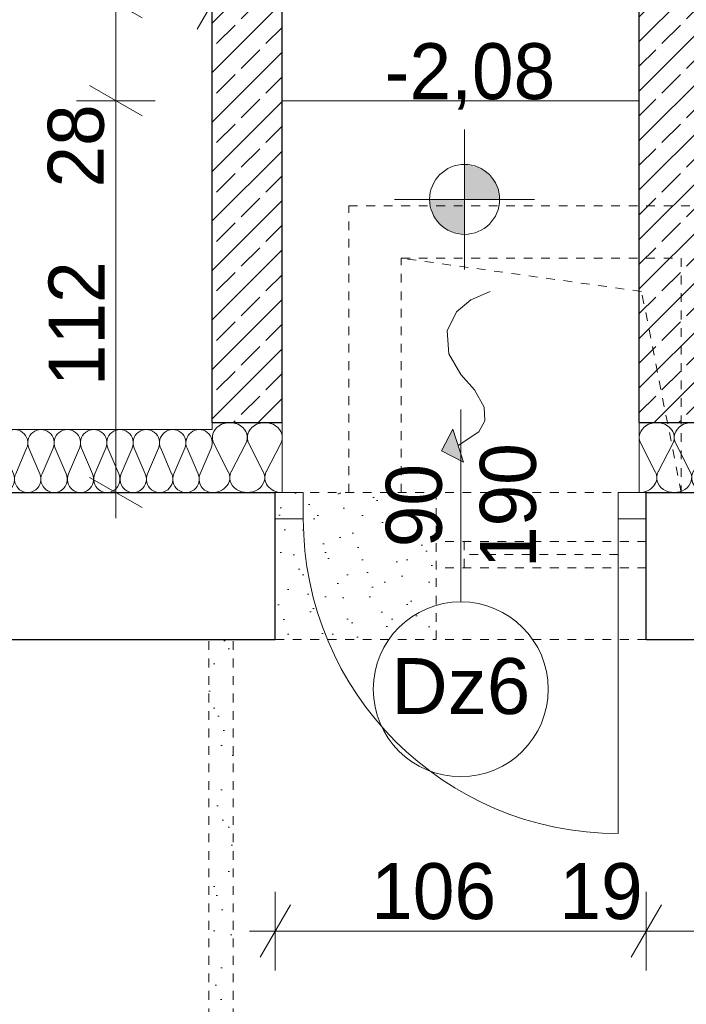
# Model space of a CAD drawing. Extents: x -264238 to -24649, y 31125 to 167795.
# Tile 6 of 256: x -249853 to -247948, y 71182 to 73997. Entities that reach past the tile are written whole.
import ezdxf

# ---------------------------------------------------------------- set-up
doc = ezdxf.new("R2010")
doc.units = 0
doc.header["$MEASUREMENT"] = 0
doc.linetypes.add('Hidden Line', pattern=[50, 25, -25])
for name, color, linetype, lineweight, true_color in [('Arch drzwi_Nr_Pióra__4', 7, 'Continuous', 9, 0x029e21), ('Arch okna_Nr_Pióra__4', 7, 'Continuous', 9, 0x029e21), ('Arch opisy okien_Nr_Pióra__4', 7, 'Continuous', 9, 0x029e21)]:
    doc.layers.add(name, color=color, linetype=linetype, lineweight=lineweight, true_color=true_color)
for name, color, linetype in [('Arch ocieplenie', 7, 'Continuous'), ('Arch okna', 7, 'Continuous'), ('Arch wymiary', 7, 'Continuous'), ('INWENT RZĘDNE', 7, 'Continuous')]:
    doc.layers.add(name, color=color, linetype=linetype)
for name, color, linetype, lineweight in [('Arch ocieplenie_Nr_Pióra__46', 5, 'Continuous', 13), ('Arch okna_Nr_Pióra__46', 5, 'Continuous', 13), ('Arch schody_Nr_Pióra__1', 7, 'Continuous', 25), ('Arch schody_Nr_Pióra__21', 7, 'Continuous', 9), ('Arch wykończenie_Nr_Pióra__46', 5, 'Continuous', 13), ('Arch wymiary_Nr_Pióra__21', 7, 'Continuous', 9), ('arch wypelnienia_Nr_Pióra__101', 8, 'Continuous', 13), ('arch wypelnienia_Nr_Pióra__21', 7, 'Continuous', 9), ('INWENT RZĘDNE_Nr_Pióra__21', 7, 'Continuous', 9), ('INWENT. OKNA_Nr_Pióra__101', 8, 'Continuous', 13), ('INWENT.ŚCIANY_Nr_Pióra__1', 7, 'Continuous', 25), ('INWENT.ŚCIANY_Nr_Pióra__101', 8, 'Continuous', 13)]:
    doc.layers.add(name, color=color, linetype=linetype, lineweight=lineweight)
doc.styles.add('GENERATED_STYLE_1', font='txt')
doc.styles.add('GENERATED_STYLE_2', font='txt')
doc.styles.add('GENERATED_STYLE_5', font='txt')
doc.styles.add('GENERATED_STYLE_8', font='arial.ttf')
doc.dimstyles.new('GENERATED_STYLE__1', dxfattribs={"dimtxt": 160.000002, "dimasz": 114, "dimexe": 0.18, "dimexo": 0, "dimgap": 0.09, "dimtad": 1, "dimtih": 1, "dimtoh": 1, "dimdec": 0, "dimlfac": 0.1, "dimzin": 0, "dimdsep": 46, "dimtxsty": 'GENERATED_STYLE_1', "dimblk": 'ARROWHEAD_2', "dimblk1": 'ARROWHEAD_2', "dimblk2": 'ARROWHEAD_2', "dimcen": 0.09, "dimclrd": 7, "dimclre": 7, "dimclrt": 7, "dimazin": 0, "dimtfac": 1, "dimtdec": 4, "dimtmove": 0, "dimatfit": 3, "dimfxl": 0, "dimtolj": 1, "dimtzin": 0, "dimarcsym": 0})
doc.dimstyles.new('GENERATED_STYLE__2', dxfattribs={"dimtxt": 160.000002, "dimasz": 114, "dimexe": 0.18, "dimexo": 0, "dimgap": 0.09, "dimtad": 1, "dimdec": 0, "dimlfac": 0.1, "dimzin": 0, "dimdsep": 46, "dimtxsty": 'GENERATED_STYLE_1', "dimblk": 'ARROWHEAD_2', "dimblk1": 'ARROWHEAD_2', "dimblk2": 'ARROWHEAD_2', "dimcen": 0.09, "dimclrd": 7, "dimclre": 7, "dimclrt": 7, "dimazin": 0, "dimtfac": 1, "dimtdec": 4, "dimtmove": 0, "dimatfit": 3, "dimfxl": 0, "dimtolj": 1, "dimtzin": 0, "dimarcsym": 0})
pattern_1 = [(45, (0, 200), (-63.63961, 63.63961), [0, -60, 0, -90]), (110, (200, 200), (84.572336, 30.781813), [0, -44, 0, -76])]
pattern_2 = [(45, (0, 0), (-70.71068, 70.71068), []), (45, (-35.36, 35.36), (-70.71068, 70.71068), [75, -25])]

# ---------------------------------------------------------------- blocks, each defined once
blk = doc.blocks.new('Izolacja cieplna 14_205', base_point=(-247882.4, 72644.9))
at = {"layer": 'Arch ocieplenie_Nr_Pióra__46', "linetype": 'Continuous'}
for p, q in [((-248036.6, 72704.4), (-248078.2, 72785.3)), ((-247986.6, 72785.3), (-248028.2, 72704.4)), ((-247936.6, 72704.4), (-247978.2, 72785.3)), ((-247886.6, 72785.3), (-247928.2, 72704.4))]:
    blk.add_line(p, q, dxfattribs=at)
for centre, start_param, end_param in [((-248032.4, 72802.3), 2.728799, 6.695979), ((-247932.4, 72802.3), 2.728799, 6.695979), ((-248082.4, 72687.4), 1.570796, 3.554385), ((-247982.4, 72687.4), 5.870392, 9.837571), ((-247882.4, 72687.4), 5.870392, 7.853982)]:
    blk.add_ellipse(centre, major_axis=(-50, 0), ratio=0.850705, start_param=start_param, end_param=end_param, dxfattribs=at)
blk = doc.blocks.new('Izolacja cieplna 14_206', base_point=(-250432.4, 72644.9))
at = {"layer": 'Arch ocieplenie_Nr_Pióra__46', "linetype": 'Continuous'}
for p, q in [((-250429.2, 72771.2), (-250397.9, 72698.5)), ((-250391.6, 72698.5), (-250360.2, 72771.2)), ((-250353.9, 72771.2), (-250322.5, 72698.5)), ((-250316.2, 72698.5), (-250284.9, 72771.2)), ((-250278.6, 72771.2), (-250247.2, 72698.5)), ((-250240.9, 72698.5), (-250209.5, 72771.2)), ((-250203.2, 72771.2), (-250171.9, 72698.5)), ((-250165.6, 72698.5), (-250134.2, 72771.2)), ((-250127.9, 72771.2), (-250096.5, 72698.5)), ((-250090.2, 72698.5), (-250058.9, 72771.2)), ((-250052.6, 72771.2), (-250021.2, 72698.5)), ((-250014.9, 72698.5), (-249983.5, 72771.2)), ((-249977.2, 72771.2), (-249945.9, 72698.5)), ((-249939.6, 72698.5), (-249908.2, 72771.2)), ((-249901.9, 72771.2), (-249870.5, 72698.5)), ((-249864.2, 72698.5), (-249832.9, 72771.2)), ((-249826.6, 72771.2), (-249795.2, 72698.5)), ((-249788.9, 72698.5), (-249757.5, 72771.2)), ((-249751.2, 72771.2), (-249719.9, 72698.5)), ((-249713.6, 72698.5), (-249682.2, 72771.2)), ((-249675.9, 72771.2), (-249644.5, 72698.5)), ((-249638.2, 72698.5), (-249606.9, 72771.2)), ((-249600.5, 72771.2), (-249569.2, 72698.5)), ((-249562.9, 72698.5), (-249531.5, 72771.2)), ((-249525.2, 72771.2), (-249493.9, 72698.5)), ((-249487.6, 72698.5), (-249456.2, 72771.2)), ((-249449.9, 72771.2), (-249418.5, 72698.5)), ((-249412.2, 72698.5), (-249380.9, 72771.2)), ((-249374.5, 72771.2), (-249343.2, 72698.5)), ((-249336.9, 72698.5), (-249305.5, 72771.2))]:
    blk.add_line(p, q, dxfattribs=at)
for centre, start_param, end_param in [((-250394.7, 72786.6), 4.299595, 8.266775), ((-250319.4, 72786.6), 4.299595, 8.266775), ((-250244, 72786.6), 4.299595, 8.266775), ((-250168.7, 72786.6), 4.299595, 8.266775), ((-250093.4, 72786.6), 4.299595, 8.266775), ((-250018, 72786.6), 4.299595, 8.266775), ((-249942.7, 72786.6), 4.299595, 8.266775), ((-249867.4, 72786.6), 4.299595, 8.266775), ((-249792, 72786.6), 4.299595, 8.266775), ((-249716.7, 72786.6), 4.299595, 8.266775), ((-249641.4, 72786.6), 4.299595, 8.266775), ((-249566, 72786.6), 4.299595, 8.266775), ((-249490.7, 72786.6), 4.299595, 8.266775), ((-249415.4, 72786.6), 4.299595, 8.266775), ((-249340, 72786.6), 4.299595, 8.266775), ((-250432.4, 72683.1), 3.141593, 5.125182), ((-250357, 72683.1), 1.158004, 5.125183), ((-250281.7, 72683.1), 1.158004, 5.125183), ((-250206.4, 72683.1), 1.158004, 5.125183), ((-250131, 72683.1), 1.158004, 5.125183), ((-250055.7, 72683.1), 1.158004, 5.125183), ((-249980.4, 72683.1), 1.158004, 5.125183), ((-249905, 72683.1), 1.158004, 5.125183), ((-249829.7, 72683.1), 1.158004, 5.125183), ((-249754.4, 72683.1), 1.158004, 5.125183), ((-249679, 72683.1), 1.158004, 5.125183), ((-249603.7, 72683.1), 1.158004, 5.125183), ((-249528.4, 72683.1), 1.158004, 5.125183), ((-249453, 72683.1), 1.158004, 5.125183), ((-249377.7, 72683.1), 1.158004, 5.125183), ((-249302.4, 72683.1), 1.158004, 3.141593)]:
    blk.add_ellipse(centre, major_axis=(0, 38.3), ratio=0.983925, start_param=start_param, end_param=end_param, dxfattribs=at)
blk = doc.blocks.new('Izolacja cieplna 14_207', base_point=(-249302.4, 72644.9))
at = {"layer": 'Arch ocieplenie_Nr_Pióra__46', "linetype": 'Continuous'}
for p, q in [((-249298.2, 72785.3), (-249256.6, 72704.4)), ((-249248.2, 72704.4), (-249206.6, 72785.3)), ((-249198.2, 72785.3), (-249156.6, 72704.4)), ((-249148.2, 72704.4), (-249106.6, 72785.3))]:
    blk.add_line(p, q, dxfattribs=at)
for centre, start_param, end_param in [((-249252.4, 72802.3), 5.870392, 9.837571), ((-249152.4, 72802.3), 5.870392, 9.837571), ((-249302.4, 72687.4), 4.712389, 6.695979), ((-249202.4, 72687.4), 2.7288, 6.695979), ((-249102.4, 72687.4), 2.7288, 4.712389)]:
    blk.add_ellipse(centre, major_axis=(50, 0), ratio=0.850705, start_param=start_param, end_param=end_param, dxfattribs=at)
blk = doc.blocks.new('Krzywa_29', base_point=(-248508, 73219.9))
at = {"layer": 'Arch okna_Nr_Pióra__46', "linetype": 'Continuous'}
blk.add_hatch(color=256, dxfattribs=at).paths.add_polyline_path([(-248647.3, 72763.6), (-248614.9, 72826.4), (-248584.4, 72731.2)], flags=0)
for p, q in [((-248647.3, 72763.6), (-248614.9, 72826.4)), ((-248614.9, 72826.4), (-248584.4, 72731.2)), ((-248647.3, 72763.6), (-248584.4, 72731.2))]:
    blk.add_line(p, q, dxfattribs=at)
at = {"layer": 'Arch okna_Nr_Pióra__46', "linetype": 'Continuous', "flags": 128}
blk.add_lwpolyline([(-248508, 73219.9), (-248563.4, 73195.7), (-248605, 73161), (-248631.2, 73107.2), (-248626, 73041.4), (-248592.4, 72982.4), (-248553.6, 72938.3), (-248525.2, 72889.1), (-248523.6, 72849.5), (-248540.3, 72818.4), (-248599.7, 72778.8)], dxfattribs=at)
blk = doc.blocks.new('*D1616')
at = {"layer": 'Arch wymiary_Nr_Pióra__21', "linetype": 'Continuous'}
for p, q in [((-249122.4, 71278.5), (-249122.4, 71503.5)), ((-248062.4, 71278.5), (-248062.4, 71503.5)), ((-249079.1, 71466), (-249165.7, 71316)), ((-248019.1, 71466), (-248105.7, 71316)), ((-249195.7, 71391), (-249122.4, 71391)), ((-249122.4, 71391), (-248062.4, 71391))]:
    blk.add_line(p, q, dxfattribs=at)
at = {"layer": 'Arch wymiary_Nr_Pióra__21', "char_height": 160, "attachment_point": 7, "style": 'GENERATED_STYLE_1'}
for s, insert in [('{106}', (-248848.4, 71423)), ('{19}', (-248310.5, 71423))]:
    blk.add_mtext(s, dxfattribs=dict(at, insert=insert))
blk = doc.blocks.new('ARROWHEAD_2')
at = {"color": 0, "linetype": 'Continuous', "lineweight": 0}
for p, q in [((-0.378, -0.655), (0.378, 0.655)), ((0, 0), (-1, 0))]:
    blk.add_line(p, q, dxfattribs=at)
blk = doc.blocks.new('*D1617')
at = {"layer": 'Arch wymiary_Nr_Pióra__21', "linetype": 'Continuous'}
for p, q in [((-248062.4, 71278.5), (-248062.4, 71503.5)), ((-247872.4, 71278.5), (-247872.4, 71503.5)), ((-248019.1, 71466), (-248105.7, 71316)), ((-247915.7, 71316), (-247829.1, 71466)), ((-248062.4, 71391), (-247872.4, 71391)), ((-247872.4, 71391), (-247799, 71391))]:
    blk.add_line(p, q, dxfattribs=at)
at = {"layer": 'Arch wymiary_Nr_Pióra__21', "char_height": 160, "attachment_point": 7, "style": 'GENERATED_STYLE_1'}
for s, insert in [('{106}', (-248848.4, 71423)), ('{19}', (-248310.5, 71423))]:
    blk.add_mtext(s, dxfattribs=dict(at, insert=insert))
blk = doc.blocks.new('*D1619')
at = {"layer": 'Arch wymiary_Nr_Pióra__21', "linetype": 'Continuous'}
for p, q in [((-250982.4, 73932.4), (-250982.4, 74157.4)), ((-250862.4, 73932.4), (-250862.4, 74157.4)), ((-250939.1, 74119.9), (-251025.7, 73969.9)), ((-250819.1, 74119.9), (-250905.7, 73969.9)), ((-251055.7, 74044.9), (-250982.4, 74044.9)), ((-250982.4, 74044.9), (-250862.4, 74044.9))]:
    blk.add_line(p, q, dxfattribs=at)
at = {"layer": 'Arch wymiary_Nr_Pióra__21', "char_height": 160, "attachment_point": 7, "style": 'GENERATED_STYLE_1'}
for s, insert in [('{12}', (-251230.5, 74076.9)), ('{38}', (-250774.8, 74076.9)), ('{118}', (-250046, 74076.9))]:
    blk.add_mtext(s, dxfattribs=dict(at, insert=insert))
blk = doc.blocks.new('*D1620')
at = {"layer": 'Arch wymiary_Nr_Pióra__21', "linetype": 'Continuous'}
for p, q in [((-250862.4, 73932.4), (-250862.4, 74157.4)), ((-250482.4, 73932.4), (-250482.4, 74157.4)), ((-250819.1, 74119.9), (-250905.7, 73969.9)), ((-250439.1, 74119.9), (-250525.7, 73969.9)), ((-250862.4, 74044.9), (-250482.4, 74044.9))]:
    blk.add_line(p, q, dxfattribs=at)
at = {"layer": 'Arch wymiary_Nr_Pióra__21', "char_height": 160, "attachment_point": 7, "style": 'GENERATED_STYLE_1'}
for s, insert in [('{12}', (-251230.5, 74076.9)), ('{38}', (-250774.8, 74076.9)), ('{118}', (-250046, 74076.9))]:
    blk.add_mtext(s, dxfattribs=dict(at, insert=insert))
blk = doc.blocks.new('*D1621')
at = {"layer": 'Arch wymiary_Nr_Pióra__21', "linetype": 'Continuous'}
for p, q in [((-250482.4, 73932.4), (-250482.4, 74157.4)), ((-249302.4, 73932.4), (-249302.4, 74157.4)), ((-250439.1, 74119.9), (-250525.7, 73969.9)), ((-249345.7, 73969.9), (-249259.1, 74119.9)), ((-250482.4, 74044.9), (-249302.4, 74044.9)), ((-249302.4, 74044.9), (-249229, 74044.9))]:
    blk.add_line(p, q, dxfattribs=at)
at = {"layer": 'Arch wymiary_Nr_Pióra__21', "char_height": 160, "attachment_point": 7, "style": 'GENERATED_STYLE_1'}
for s, insert in [('{12}', (-251230.5, 74076.9)), ('{38}', (-250774.8, 74076.9)), ('{118}', (-250046, 74076.9))]:
    blk.add_mtext(s, dxfattribs=dict(at, insert=insert))
blk = doc.blocks.new('*D1628')
at = {"layer": 'Arch wymiary_Nr_Pióra__21', "linetype": 'Continuous'}
for p, q in [((-249653.2, 73808.2), (-249503.2, 73721.6)), ((-249465.7, 73764.9), (-249690.7, 73764.9)), ((-249578.2, 72644.9), (-249578.2, 73764.9)), ((-249653.2, 72688.2), (-249503.2, 72601.6)), ((-249465.7, 72644.9), (-249690.7, 72644.9)), ((-249578.2, 72571.5), (-249578.2, 72644.9))]:
    blk.add_line(p, q, dxfattribs=at)
at = {"layer": 'Arch wymiary_Nr_Pióra__21', "char_height": 160, "attachment_point": 7, "rotation": 90, "style": 'GENERATED_STYLE_1'}
for s, insert in [('{37}', (-249610.2, 76647.5)), ('{252}', (-249610.2, 75151.3)), ('{28}', (-249610.2, 73516.7)), ('{112}', (-249610.2, 72948.8))]:
    blk.add_mtext(s, dxfattribs=dict(at, insert=insert))
blk = doc.blocks.new('*D1629')
at = {"layer": 'Arch wymiary_Nr_Pióra__21', "linetype": 'Continuous'}
for p, q in [((-249653.2, 74088.2), (-249503.2, 74001.6)), ((-249465.7, 74044.9), (-249690.7, 74044.9)), ((-249578.2, 73764.9), (-249578.2, 74044.9)), ((-249653.2, 73808.2), (-249503.2, 73721.6)), ((-249465.7, 73764.9), (-249690.7, 73764.9))]:
    blk.add_line(p, q, dxfattribs=at)
at = {"layer": 'Arch wymiary_Nr_Pióra__21', "char_height": 160, "attachment_point": 7, "rotation": 90, "style": 'GENERATED_STYLE_1'}
for s, insert in [('{37}', (-249610.2, 76647.5)), ('{252}', (-249610.2, 75151.3)), ('{28}', (-249610.2, 73516.7)), ('{112}', (-249610.2, 72948.8))]:
    blk.add_mtext(s, dxfattribs=dict(at, insert=insert))
blk = doc.blocks.new('*D1630')
at = {"layer": 'Arch wymiary_Nr_Pióra__21', "linetype": 'Continuous'}
for p, q in [((-249653.2, 76608.2), (-249503.2, 76521.6)), ((-249465.7, 76564.9), (-249690.7, 76564.9)), ((-249578.2, 74044.9), (-249578.2, 76564.9)), ((-249653.2, 74088.2), (-249503.2, 74001.6)), ((-249465.7, 74044.9), (-249690.7, 74044.9))]:
    blk.add_line(p, q, dxfattribs=at)
at = {"layer": 'Arch wymiary_Nr_Pióra__21', "char_height": 160, "attachment_point": 7, "rotation": 90, "style": 'GENERATED_STYLE_1'}
for s, insert in [('{37}', (-249610.2, 76647.5)), ('{252}', (-249610.2, 75151.3)), ('{28}', (-249610.2, 73516.7)), ('{112}', (-249610.2, 72948.8))]:
    blk.add_mtext(s, dxfattribs=dict(at, insert=insert))
blk = doc.blocks.new('*D1631')
at = {"layer": 'Arch wymiary_Nr_Pióra__21', "linetype": 'Continuous'}
for p, q in [((-249578.2, 76934.9), (-249578.2, 77008.2)), ((-249503.2, 76891.6), (-249653.2, 76978.2)), ((-249465.7, 76934.9), (-249690.7, 76934.9)), ((-249578.2, 76564.9), (-249578.2, 76934.9)), ((-249653.2, 76608.2), (-249503.2, 76521.6)), ((-249465.7, 76564.9), (-249690.7, 76564.9))]:
    blk.add_line(p, q, dxfattribs=at)
at = {"layer": 'Arch wymiary_Nr_Pióra__21', "char_height": 160, "attachment_point": 7, "rotation": 90, "style": 'GENERATED_STYLE_1'}
for s, insert in [('{37}', (-249610.2, 76647.5)), ('{252}', (-249610.2, 75151.3)), ('{28}', (-249610.2, 73516.7)), ('{112}', (-249610.2, 72948.8))]:
    blk.add_mtext(s, dxfattribs=dict(at, insert=insert))
blk = doc.blocks.new('Koty wysokościowe_100', base_point=(-248581.4, 73482.9))
at = {"layer": 'INWENT RZĘDNE_Nr_Pióra__21', "linetype": 'Continuous'}
for points in [[(-248581.4, 73482.9), (-248481.4, 73482.9), (-248489, 73521.1), (-248510.6, 73553.6), (-248543.1, 73575.2), (-248581.4, 73582.9)], [(-248581.4, 73482.9), (-248681.4, 73482.9), (-248673.7, 73444.6), (-248652.1, 73412.1), (-248619.6, 73390.5), (-248581.4, 73382.9)]]:
    blk.add_hatch(color=256, dxfattribs=at).paths.add_polyline_path(points, flags=0)
for p, q in [((-248581.4, 73282.9), (-248581.4, 73682.9)), ((-248781.4, 73482.9), (-248381.4, 73482.9))]:
    blk.add_line(p, q, dxfattribs=at)
blk.add_circle((-248581.4, 73482.9), 100, dxfattribs=at)
at = {"layer": 'INWENT RZĘDNE_Nr_Pióra__21', "insert": (-248810.2, 73739.6), "char_height": 160, "attachment_point": 7, "style": 'GENERATED_STYLE_2'}
blk.add_mtext('{-2,08}', dxfattribs=at)

msp = doc.modelspace()

# ---------------------------------------------------------------- hatches: boundary and pattern name
at = {"layer": 'arch wypelnienia_Nr_Pióra__101', "linetype": 'Continuous'}
h = msp.add_hatch(dxfattribs=at)
h.set_pattern_fill('Cut_Stone', color=256, style=0, pattern_type=2)
h.set_pattern_definition(pattern_1)
h.paths.add_polyline_path([(-249122.4, 72224.9), (-248662.4, 72224.9), (-248662.4, 72644.9), (-249122.4, 72644.9)], flags=0)
h = msp.add_hatch(dxfattribs=at)
h.set_pattern_fill('Cut_Stone', color=256, style=0, pattern_type=2)
h.set_pattern_definition(pattern_1)
h.paths.add_polyline_path([(-248892.4, 68124.9), (-248892.4, 68194.9), (-249242.4, 68194.9), (-249242.4, 72224.9), (-249312.4, 72224.9), (-249312.4, 68194.9), (-249752.4, 68194.9), (-249752.4, 68124.9)], flags=0)
at = {"layer": 'arch wypelnienia_Nr_Pióra__21', "linetype": 'Continuous'}
h = msp.add_hatch(dxfattribs=at)
h.set_pattern_fill('beton_zbrojony', color=256, style=0, pattern_type=2)
h.set_pattern_definition(pattern_2)
h.paths.add_polyline_path([(-249302.4, 76934.9), (-249102.4, 76934.9), (-249102.4, 72844.9), (-249302.4, 72844.9)], flags=0)
h = msp.add_hatch(dxfattribs=at)
h.set_pattern_fill('beton_zbrojony', color=256, style=0, pattern_type=2)
h.set_pattern_definition(pattern_2)
h.paths.add_polyline_path([(-248082.4, 72844.9), (-247882.4, 72844.9), (-247882.4, 76934.9), (-248082.4, 76934.9)], flags=0)

# ---------------------------------------------------------------- linework, layer by layer
at = {"layer": 'Arch okna_Nr_Pióra__4', "linetype": 'Continuous'}
for p, q in [((-248592.4, 72332.4), (-248592.4, 72882.4)), ((-249042.4, 72644.9), (-249122.4, 72644.9)), ((-249042.4, 72569.9), (-249042.4, 72644.9)), ((-248062.4, 72644.9), (-248142.4, 72644.9)), ((-248142.4, 72569.9), (-248142.4, 72644.9)), ((-249042.4, 72569.9), (-249122.4, 72569.9)), ((-248062.4, 72569.9), (-248142.4, 72569.9)), ((-248142.4, 72569.9), (-248142.4, 71669.9))]:
    msp.add_line(p, q, dxfattribs=at)
msp.add_circle((-248592.4, 72082.4), 250, dxfattribs=at)
msp.add_arc((-248142.4, 72569.9), 900, 180, 270, dxfattribs=at)
at = {"layer": 'Arch schody_Nr_Pióra__1', "linetype": 'Continuous'}
for p, q in [((-249302.4, 72844.9), (-249302.4, 76934.9)), ((-249102.4, 72844.9), (-249102.4, 76934.9)), ((-248082.4, 72844.9), (-248082.4, 76934.9)), ((-249302.4, 72844.9), (-249102.4, 72844.9)), ((-248082.4, 72844.9), (-247882.4, 72844.9))]:
    msp.add_line(p, q, dxfattribs=at)
at = {"layer": 'Arch schody_Nr_Pióra__21', "linetype": 'Continuous'}
msp.add_line((-248082.4, 73764.9), (-249102.4, 73764.9), dxfattribs=at)
at = {"layer": 'Arch wykończenie_Nr_Pióra__46', "linetype": 'Continuous'}
for p, q in [((-249302.4, 72824.9), (-250432.4, 72824.9)), ((-249302.4, 72844.9), (-249302.4, 72824.9)), ((-249102.4, 72644.9), (-249102.4, 72844.9)), ((-248082.4, 72644.9), (-248082.4, 72844.9))]:
    msp.add_line(p, q, dxfattribs=at)
at = {"layer": 'INWENT. OKNA_Nr_Pióra__101', "linetype": 'Hidden Line'}
for p, q in [((-248062.4, 72644.9), (-248662.4, 72644.9)), ((-248062.4, 72504.9), (-248662.4, 72504.9)), ((-248582.4, 72429.9), (-248582.4, 72504.9)), ((-248142.4, 72429.9), (-248142.4, 72504.9)), ((-248142.4, 72467.4), (-248582.4, 72467.4)), ((-248062.4, 72429.9), (-248662.4, 72429.9)), ((-248062.4, 72224.9), (-248662.4, 72224.9))]:
    msp.add_line(p, q, dxfattribs=at)
at = {"layer": 'INWENT.ŚCIANY_Nr_Pióra__1', "linetype": 'Continuous'}
for p, q in [((-250052.4, 72644.9), (-249122.4, 72644.9)), ((-249122.4, 72224.9), (-249122.4, 72644.9)), ((-248062.4, 72224.9), (-248062.4, 72644.9)), ((-248062.4, 72644.9), (-246173.6, 72644.9)), ((-250052.4, 72224.9), (-249122.4, 72224.9)), ((-248062.4, 72224.9), (-247872.4, 72224.9))]:
    msp.add_line(p, q, dxfattribs=at)
at = {"layer": 'INWENT.ŚCIANY_Nr_Pióra__101', "linetype": 'Hidden Line'}
for p, q in [((-248912.4, 73464.9), (-247812.4, 73464.9)), ((-248912.4, 72644.9), (-248912.4, 73464.9)), ((-248762.4, 72644.9), (-248762.4, 73314.9)), ((-248762.4, 73314.9), (-247962.4, 73314.9)), ((-248075.8, 73219.8), (-248762.4, 73314.9)), ((-247962.4, 73314.9), (-247962.4, 72644.9)), ((-247962.4, 72644.9), (-248075.8, 73219.8)), ((-249122.4, 72644.9), (-248662.4, 72644.9)), ((-248662.4, 72224.9), (-248662.4, 72644.9)), ((-249312.4, 68194.9), (-249312.4, 72224.9)), ((-249242.4, 68194.9), (-249242.4, 72224.9)), ((-249122.4, 72224.9), (-248662.4, 72224.9))]:
    msp.add_line(p, q, dxfattribs=at)

# ---------------------------------------------------------------- block references
at = {"layer": 'Arch ocieplenie', "color": 104, "linetype": 'Continuous', "lineweight": 9, "true_color": 0x029e21}
for name, p in [('Izolacja cieplna 14_206', (-250432.4, 72644.9)), ('Izolacja cieplna 14_207', (-249302.4, 72644.9)), ('Izolacja cieplna 14_205', (-247882.4, 72644.9))]:
    msp.add_blockref(name, p, dxfattribs=at)
at = {"layer": 'Arch okna', "color": 5, "linetype": 'Continuous', "lineweight": 13}
msp.add_blockref('Krzywa_29', (-248508, 73219.9), dxfattribs=at)
at = {"layer": 'INWENT RZĘDNE'}
msp.add_blockref('Koty wysokościowe_100', (-248581.4, 73482.9), dxfattribs=at)

# ---------------------------------------------------------------- texts
at = {"layer": 'Arch drzwi_Nr_Pióra__4', "linetype": 'Continuous', "insert": (-248806.6, 72607.4), "char_height": 160, "width": 709.227, "attachment_point": 2, "rotation": 90, "line_spacing_factor": 1.008016, "style": 'GENERATED_STYLE_5'}
msp.add_mtext('{90\\P190}', dxfattribs=at)
at = {"layer": 'Arch opisy okien_Nr_Pióra__4', "linetype": 'Continuous', "insert": (-248592.4, 72171.5), "char_height": 160, "attachment_point": 2, "style": 'GENERATED_STYLE_8'}
msp.add_mtext('{Dz6}', dxfattribs=at)

# ---------------------------------------------------------------- dimensions: what is measured, and where the dimension line sits
at = {"layer": 'Arch wymiary', "linetype": 'Continuous'}
for p1, p2, picture, middle in [((-249102.4, 76564.9), (-249102.4, 76934.9), '*D1631', (-249690.2, 76768.9)), ((-249122.4, 72644.9), (-249102.4, 73764.9), '*D1628', (-249690.2, 73122.9)), ((-249102.4, 73764.9), (-249102.4, 74044.9), '*D1629', (-249690.2, 73638.1)), ((-249102.4, 74044.9), (-249102.4, 76564.9), '*D1630', (-249690.2, 75333.4))]:
    dim = msp.add_linear_dim(base=(-249578.2, 72644.9), p1=p1, p2=p2, angle=90, dimstyle='GENERATED_STYLE__2', dxfattribs=at)
    dim.commit()
    dim.dimension.update_dxf_attribs({"geometry": picture, "text_midpoint": middle})
for base, p1, p2, picture, middle in [((-250982.4, 74044.9), (-250982.4, 72644.9), (-250862.4, 73094.9), '*D1619', (-251109.1, 74156.9)), ((-250982.4, 74044.9), (-250862.4, 73094.9), (-250482.4, 73094.9), '*D1620', (-250653.4, 74156.9)), ((-250982.4, 74044.9), (-250482.4, 73094.9), (-249302.4, 73344.1), '*D1621', (-249871.9, 74156.9)), ((-249122.4, 71391), (-249122.4, 72224.9), (-248062.4, 72224.9), '*D1616', (-248666.3, 71503)), ((-249122.4, 71391), (-248062.4, 72224.9), (-247872.4, 72224.9), '*D1617', (-248189.1, 71503))]:
    dim = msp.add_linear_dim(base=base, p1=p1, p2=p2, dimstyle='GENERATED_STYLE__1', dxfattribs=at)
    dim.commit()
    dim.dimension.update_dxf_attribs({"geometry": picture, "text_midpoint": middle})

doc.saveas('drawing.dxf')
